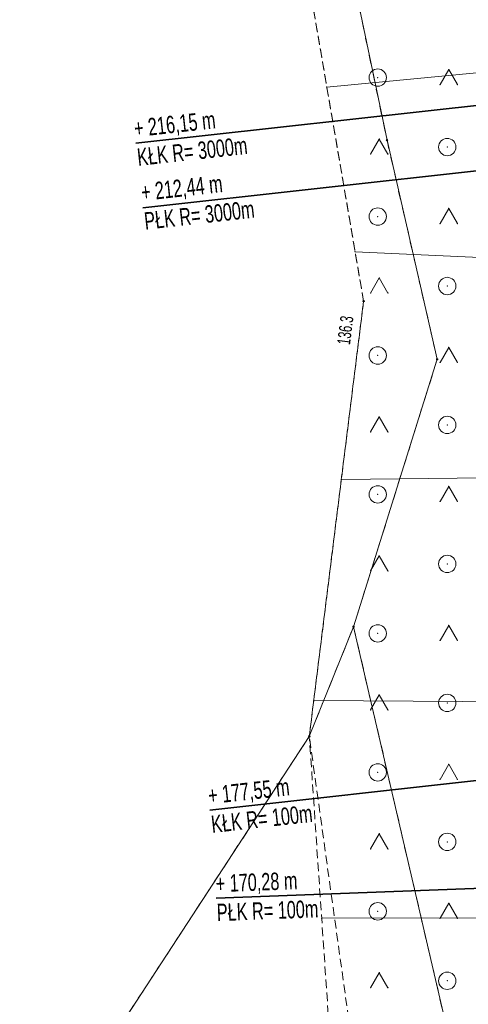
# Model space of a CAD drawing. Extents: x 6456700 to 6518119, y 5963420 to 5980059.
# Tile 236 of 256: x 6512426 to 6512452, y 5966518 to 5966575. Entities that reach past the tile are written whole.
import ezdxf
from ezdxf.enums import TextEntityAlignment as Align

# ---------------------------------------------------------------- set-up
doc = ezdxf.new("R2010")
doc.units = 0
doc.header["$MEASUREMENT"] = 0
doc.linetypes.add('L_0_03', pattern=[1, 0.5, -0.5])
doc.linetypes.add('L_0_5A', pattern=[0.75, 0.5, -0.25])
doc.layers.get('0').update_dxf_attribs({"color": 2, "linetype": 'CONTINUOUS', "lineweight": 5})
for name, color, linetype, lineweight in [('000_Inne__niezydentyfikowane_', 7, 'CONTINUOUS', 18), ('18mm Kreska ciągła', 7, 'CONTINUOUS', 18), ('203_punkt_graniczny', 7, 'CONTINUOUS', 18), ('218_kontur_uzytku_gruntowego', 96, 'L_0_03', 18), ('219_dzialka_ewidencyjna', 7, 'CONTINUOUS', 18), ('35mm Ciągła', 7, 'CONTINUOUS', 35), ('9mm Kreska ciągła', 252, 'CONTINUOUS', 9), ('pikieta_naturalna', 7, 'CONTINUOUS', 18), ('pikieta_naturalna_Atr2', 7, 'CONTINUOUS', 18), ('skarpa_nieumocniona', 7, 'CONTINUOUS', 18), ('teren_zalesiony', 7, 'CONTINUOUS', 18)]:
    doc.layers.add(name, color=color, linetype=linetype, lineweight=lineweight)
doc.styles.get("Standard").update_dxf_attribs({"font": 'txt', "width": 0.75})
doc.styles.add('Znaczniki', font='GOTHIC.TTF', dxfattribs={"width": 0.7})

# ---------------------------------------------------------------- blocks, each defined once
blk = doc.blocks.new('mdcp_nowa')
at = {"layer": '203_punkt_graniczny', "linetype": 'Continuous', "lineweight": 18, "true_color": 0x000000}
for points in [[(6495178.61, 5983019.185, 1), (6495178.61, 5983019.275, 1)], [(6495181.5, 5983006.575, 1), (6495181.5, 5983006.665, 1)], [(6495176.68, 5982991.175, 1), (6495176.68, 5982991.265, 1)], [(6495174.13, 5982984.865, 1), (6495174.13, 5982984.955, 1)]]:
    blk.add_hatch(color=18, dxfattribs=at).paths.add_polyline_path(points)
at = {"layer": 'pikieta_naturalna', "linetype": 'Continuous', "lineweight": 18, "true_color": 0x000000}
blk.add_hatch(color=18, dxfattribs=at).paths.add_polyline_path([(6495177.26, 5983009.925, 1), (6495177.26, 5983010.015, 1)])
at = {"layer": '000_Inne__niezydentyfikowane_', "linetype": 'Continuous', "lineweight": 18, "flags": 128}
for points in [[(6495194.4, 5983024.12), (6495175.14, 5983022.29)], [(6495194.53, 5983011.99), (6495176.77, 5983012.81)], [(6495194.28, 5982999.91), (6495175.98, 5982999.69)], [(6495194.44, 5982986.83), (6495174.39, 5982986.97)], [(6495193.03, 5982974.49), (6495174.84, 5982974.44)]]:
    blk.add_lwpolyline(points, dxfattribs=at)
at = {"layer": '000_Inne__niezydentyfikowane_'}
for p in [(6495175.14, 5983022.29), (6495176.77, 5983012.81), (6495175.98, 5982999.69), (6495174.39, 5982986.97), (6495174.84, 5982974.44)]:
    blk.add_point(p, dxfattribs=at)
at = {"layer": '203_punkt_graniczny', "color": 7, "linetype": 'Continuous', "lineweight": 18}
for centre in [(6495178.61, 5983019.23), (6495181.5, 5983006.62), (6495176.68, 5982991.22), (6495174.13, 5982984.91)]:
    blk.add_circle(centre, 0.045, dxfattribs=at)
at = {"layer": '203_punkt_graniczny'}
for p in [(6495178.61, 5983019.23), (6495181.5, 5983006.62), (6495176.68, 5982991.22), (6495174.13, 5982984.91)]:
    blk.add_point(p, dxfattribs=at)
at = {"layer": '218_kontur_uzytku_gruntowego', "lineweight": 18, "flags": 128}
for points in [[(6495152.536, 5983143.537), (6495178.61, 5983019.23)], [(6495178.61, 5983019.23), (6495181.5, 5983006.62)], [(6495181.5, 5983006.62), (6495176.68, 5982991.22)], [(6495174.13, 5982984.91), (6495176.68, 5982991.22)], [(6495176.68, 5982991.22), (6495187.06, 5982946.56)], [(6495157.72, 5982959.78), (6495174.13, 5982984.91)]]:
    blk.add_lwpolyline(points, dxfattribs=at)
at = {"layer": '218_kontur_uzytku_gruntowego'}
for p in [(6495178.61, 5983019.23), (6495178.61, 5983019.23), (6495178.61, 5983019.23), (6495178.61, 5983019.23), (6495181.5, 5983006.62), (6495181.5, 5983006.62), (6495181.5, 5983006.62), (6495181.5, 5983006.62), (6495176.68, 5982991.22), (6495176.68, 5982991.22), (6495176.68, 5982991.22), (6495176.68, 5982991.22), (6495174.13, 5982984.91), (6495174.13, 5982984.91)]:
    blk.add_point(p, dxfattribs=at)
at = {"layer": '219_dzialka_ewidencyjna', "color": 3, "linetype": 'Continuous', "lineweight": 18, "flags": 128}
for points in [[(6495178.61, 5983019.23), (6495152.536, 5983143.537)], [(6495178.61, 5983019.23), (6495181.5, 5983006.62)], [(6495181.5, 5983006.62), (6495176.68, 5982991.22)], [(6495176.68, 5982991.22), (6495174.13, 5982984.91)], [(6495176.68, 5982991.22), (6495187.06, 5982946.56)], [(6495174.13, 5982984.91), (6495157.72, 5982959.78)]]:
    blk.add_lwpolyline(points, dxfattribs=at)
at = {"layer": '219_dzialka_ewidencyjna', "color": 3}
for p in [(6495178.61, 5983019.23), (6495178.61, 5983019.23), (6495181.5, 5983006.62), (6495181.5, 5983006.62), (6495176.68, 5982991.22), (6495176.68, 5982991.22), (6495176.68, 5982991.22), (6495174.13, 5982984.91), (6495174.13, 5982984.91)]:
    blk.add_point(p, dxfattribs=at)
at = {"layer": 'pikieta_naturalna', "color": 7, "linetype": 'Continuous', "lineweight": 18}
blk.add_circle((6495177.26, 5983009.97), 0.045, dxfattribs=at)
at = {"layer": 'pikieta_naturalna'}
blk.add_point((6495177.26, 5983009.97), dxfattribs=at)
at = {"layer": 'skarpa_nieumocniona', "color": 7, "linetype": 'L_0_5A', "lineweight": 18, "flags": 128}
blk.add_lwpolyline([(6495217.65, 5982814.39), (6495212.8, 5982822.34), (6495206.86, 5982825.62), (6495200.7, 5982838.43), (6495195.46, 5982859.44), (6495192.63, 5982871.32), (6495188.85, 5982881.97), (6495183.52, 5982886.94), (6495176.14, 5982900.76), (6495180, 5982904.6), (6495179.15, 5982911.71), (6495175.72, 5982920.63), (6495175.98, 5982930.29), (6495180.63, 5982930.17), (6495180.83, 5982936.86), (6495177.45, 5982936.98), (6495177.48, 5982938.07), (6495176.61, 5982948.59), (6495174.13, 5982984.91), (6495177.26, 5983009.97), (6495168.41, 5983061.47), (6495162.99, 5983082.43), (6495163.97, 5983097.34), (6495159.47, 5983111.58), (6495154.72, 5983137.09), (6495143.3, 5983161.31), (6495133.93, 5983178.05), (6495127.78, 5983190.6), (6495121.74, 5983201), (6495109.97, 5983223.74), (6495115.06, 5983236.61), (6495123.33, 5983219.43), (6495128.48, 5983200.73), (6495134.02, 5983183.5), (6495140.69, 5983170.38), (6495148.28, 5983157.89), (6495159.34, 5983136.7), (6495163.67, 5983127.48), (6495166.42, 5983114.5), (6495172.48, 5983096.4), (6495178.19, 5983089.73), (6495183.17, 5983077.08), (6495185.12, 5983067.8), (6495189.14, 5983049.6), (6495193.24, 5983036.29), (6495194.86, 5983019.23), (6495194.22, 5983005.35), (6495194.46, 5982985.14), (6495193.02, 5982977.78), (6495193.03, 5982974.24), (6495193.09, 5982968.66), (6495193.64, 5982959.29), (6495195.49, 5982946.34), (6495195.53, 5982929.96), (6495198.39, 5982919.26), (6495200.73, 5982901.53), (6495201.7, 5982891.53), (6495206.08, 5982861.3), (6495209.07, 5982851.75), (6495212.1, 5982842.39), (6495218.5, 5982823.84), (6495223.38, 5982810.9), (6495221.36, 5982809.09)], close=True, dxfattribs=at)
at = {"layer": 'skarpa_nieumocniona'}
for p in [(6495177.26, 5983009.97), (6495177.26, 5983009.97), (6495174.13, 5982984.91), (6495174.13, 5982984.91)]:
    blk.add_point(p, dxfattribs=at)
at = {"layer": 'teren_zalesiony', "color": 7, "linetype": 'L_0_5A', "lineweight": 18, "flags": 128}
blk.add_lwpolyline([(6495177.26, 5983009.97), (6495168.41, 5983061.47), (6495162.99, 5983082.43), (6495163.97, 5983097.34), (6495172.48, 5983096.4), (6495178.19, 5983089.73), (6495183.17, 5983077.08), (6495185.12, 5983067.8), (6495189.14, 5983049.6), (6495193.24, 5983036.29), (6495194.86, 5983019.23), (6495194.22, 5983005.35), (6495194.46, 5982985.14), (6495193.02, 5982977.78), (6495193.03, 5982974.24), (6495193.09, 5982968.66), (6495193.64, 5982959.29), (6495195.49, 5982946.34), (6495195.53, 5982929.96), (6495198.39, 5982919.26), (6495200.73, 5982901.53), (6495201.7, 5982891.53), (6495206.08, 5982861.3), (6495209.07, 5982851.75), (6495195.46, 5982859.44), (6495192.63, 5982871.32), (6495188.85, 5982881.97), (6495183.52, 5982886.94), (6495176.14, 5982900.76), (6495182.8, 5982899.3), (6495180.63, 5982930.17), (6495180.83, 5982936.86), (6495174.13, 5982984.91)], close=True, dxfattribs=at)
at = {"layer": 'teren_zalesiony', "color": 7, "linetype": 'Continuous', "lineweight": 18, "flags": 128}
for points in [[(6495181.663, 5983022.433), (6495182.163, 5983023.299)], [(6495182.163, 5983023.299), (6495182.663, 5983022.433)], [(6495177.663, 5983018.433), (6495178.163, 5983019.299)], [(6495178.163, 5983019.299), (6495178.663, 5983018.433)], [(6495181.663, 5983014.433), (6495182.163, 5983015.299)], [(6495182.163, 5983015.299), (6495182.663, 5983014.433)], [(6495177.663, 5983010.433), (6495178.163, 5983011.299)], [(6495178.163, 5983011.299), (6495178.663, 5983010.433)], [(6495181.663, 5983006.433), (6495182.163, 5983007.299)], [(6495182.163, 5983007.299), (6495182.663, 5983006.433)], [(6495177.663, 5983002.433), (6495178.163, 5983003.299)], [(6495178.163, 5983003.299), (6495178.663, 5983002.433)], [(6495181.663, 5982998.433), (6495182.163, 5982999.299)], [(6495182.163, 5982999.299), (6495182.663, 5982998.433)], [(6495177.663, 5982994.433), (6495178.163, 5982995.299)], [(6495178.163, 5982995.299), (6495178.663, 5982994.433)], [(6495181.663, 5982990.433), (6495182.163, 5982991.299)], [(6495182.163, 5982991.299), (6495182.663, 5982990.433)], [(6495177.663, 5982986.433), (6495178.163, 5982987.299)], [(6495178.163, 5982987.299), (6495178.663, 5982986.433)], [(6495181.663, 5982982.433), (6495182.163, 5982983.299)], [(6495182.163, 5982983.299), (6495182.663, 5982982.433)], [(6495177.663, 5982978.433), (6495178.163, 5982979.299)], [(6495178.163, 5982979.299), (6495178.663, 5982978.433)], [(6495181.663, 5982974.433), (6495182.163, 5982975.299)], [(6495182.163, 5982975.299), (6495182.663, 5982974.433)], [(6495177.663, 5982970.433), (6495178.163, 5982971.299)], [(6495178.163, 5982971.299), (6495178.663, 5982970.433)]]:
    blk.add_lwpolyline(points, dxfattribs=at)
at = {"layer": 'teren_zalesiony', "color": 7, "linetype": 'Continuous', "lineweight": 18}
for centre in [(6495178.076, 5983022.836), (6495182.076, 5983018.836), (6495178.076, 5983014.836), (6495182.076, 5983010.836), (6495178.076, 5983006.836), (6495182.076, 5983002.836), (6495178.076, 5982998.836), (6495182.076, 5982994.836), (6495178.076, 5982990.836), (6495182.076, 5982986.836), (6495178.076, 5982982.836), (6495182.076, 5982978.836), (6495178.076, 5982974.836), (6495182.076, 5982970.836)]:
    blk.add_circle(centre, 0.5, dxfattribs=at)
at = {"layer": 'teren_zalesiony'}
for p in [(6495182.163, 5983023.299), (6495182.163, 5983023.299), (6495178.076, 5983022.836), (6495181.663, 5983022.433), (6495182.663, 5983022.433), (6495178.163, 5983019.299), (6495178.163, 5983019.299), (6495177.663, 5983018.433), (6495178.663, 5983018.433), (6495182.076, 5983018.836), (6495182.163, 5983015.299), (6495182.163, 5983015.299), (6495178.076, 5983014.836), (6495181.663, 5983014.433), (6495182.663, 5983014.433), (6495178.163, 5983011.299), (6495178.163, 5983011.299), (6495182.076, 5983010.836), (6495177.26, 5983009.97), (6495177.663, 5983010.433), (6495178.663, 5983010.433), (6495182.163, 5983007.299), (6495182.163, 5983007.299), (6495178.076, 5983006.836), (6495181.663, 5983006.433), (6495182.663, 5983006.433), (6495178.163, 5983003.299), (6495178.163, 5983003.299), (6495182.076, 5983002.836), (6495177.663, 5983002.433), (6495178.663, 5983002.433), (6495182.163, 5982999.299), (6495182.163, 5982999.299), (6495178.076, 5982998.836), (6495181.663, 5982998.433), (6495182.663, 5982998.433), (6495178.163, 5982995.299), (6495178.163, 5982995.299), (6495182.076, 5982994.836), (6495177.663, 5982994.433), (6495178.663, 5982994.433), (6495182.163, 5982991.299), (6495182.163, 5982991.299), (6495178.076, 5982990.836), (6495181.663, 5982990.433), (6495182.663, 5982990.433), (6495178.163, 5982987.299), (6495178.163, 5982987.299), (6495182.076, 5982986.836), (6495177.663, 5982986.433), (6495178.663, 5982986.433), (6495174.13, 5982984.91), (6495182.163, 5982983.299), (6495182.163, 5982983.299), (6495178.076, 5982982.836), (6495181.663, 5982982.433), (6495182.663, 5982982.433), (6495178.163, 5982979.299), (6495178.163, 5982979.299), (6495182.076, 5982978.836), (6495177.663, 5982978.433), (6495178.663, 5982978.433), (6495178.076, 5982974.836), (6495182.163, 5982975.299), (6495182.163, 5982975.299), (6495181.663, 5982974.433), (6495182.663, 5982974.433), (6495178.163, 5982971.299), (6495178.163, 5982971.299), (6495182.076, 5982970.836), (6495177.663, 5982970.433), (6495178.663, 5982970.433)]:
    blk.add_point(p, dxfattribs=at)
at = {"layer": 'pikieta_naturalna_Atr2', "color": 7, "lineweight": 15, "width": 0.66}
blk.add_text('136.3', height=0.75, rotation=82.9, dxfattribs=at).set_placement((6495175.73, 5983007.51), align=Align.TOP_LEFT)

msp = doc.modelspace()

# ---------------------------------------------------------------- block references
at = {"linetype": 'ByBlock'}
msp.add_blockref('mdcp_nowa', (17268.786, -16450.998), dxfattribs=at)

# ---------------------------------------------------------------- next in the draw order: hatches: boundary and pattern name
at = {"layer": '9mm Kreska ciągła'}
h = msp.add_hatch(dxfattribs=at)
h.set_pattern_fill('SAND_AND_LIME', color=4, scale=0.1)
h.set_pattern_definition([(37.5, (6512162.38958, 5966557.36103), (-0.006803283, 0.208096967), [0, -0.16416, 0, -0.1836, 0, -0.1755]), (7.5, (6512162.38958, 5966557.36103), (0.191135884, 0.304791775), [0, -0.08856, 0, -0.14796, 0, -0.0567]), (327.5, (6512162.25674, 5966557.36103), (0.33632732, 0.000611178), [0, -0.054, 0, -0.1944, 0, -0.2538]), (317.5, (6512162.25674, 5966557.36103), (0.324661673, 0.09478896), [0, -0.027, 0, -0.12744, 0, -0.1458])])
edge = h.paths.add_edge_path()
edge.add_arc((6512516.367, 5967810.283), 3, 311.5869, 347.3062, ccw=False)
edge.add_arc((6512523.503, 5967802.242), 7.75, 131.5869, 180.7804)
edge.add_line((6512515.753, 5967802.137), (6512515.839, 5967795.832))
edge.add_arc((6512568.134, 5967796.544), 52.3, 180.7804, 202.2888)
edge.add_line((6512519.742, 5967776.708), (6512533.586, 5967742.935))
edge.add_arc((6512443.186, 5967705.88), 97.7, 19.24547, 22.28878, ccw=False)
edge.add_line((6512535.426, 5967738.083), (6512551.885, 5967690.939))
edge.add_arc((6512459.645, 5967658.735), 97.7, 10.33082, 19.24547, ccw=False)
edge.add_line((6512555.761, 5967676.256), (6512567.725, 5967610.623))
edge.add_arc((6512717.556, 5967637.935), 152.3, 190.33082, 193.90778)
edge.add_line((6512569.721, 5967601.328), (6512572.468, 5967590.235))
edge.add_arc((6512477.632, 5967566.752), 97.7, 359.59588, 373.90778, ccw=False)
edge.add_line((6512575.33, 5967566.063), (6512575.106, 5967534.367))
edge.add_arc((6512497.408, 5967534.915), 77.7, 343.87223, 359.59588, ccw=False)
edge.add_line((6512572.05, 5967513.331), (6512569.54, 5967504.651))
edge.add_arc((6512475.685, 5967531.79), 97.7, 339.08524, 343.87223, ccw=False)
edge.add_line((6512566.948, 5967496.914), (6512545.985, 5967442.059))
edge.add_arc((6512524.78, 5967450.162), 22.7, 313.2875, 339.0852, ccw=False)
edge.add_line((6512540.345, 5967433.638), (6512504.063, 5967399.463))
edge.add_line((6512504.063, 5967399.463), (6512490.766, 5967386.938))
edge.add_arc((6512149.514, 5967749.225), 497.7, 309.16671, 313.28749, ccw=False)
edge.add_line((6512463.851, 5967363.353), (6512423.112, 5967330.167))
edge.add_arc((6512437.196, 5967312.877), 22.3, 129.1667, 169.6812)
edge.add_line((6512415.257, 5967316.872), (6512407.758, 5967275.686))
edge.add_arc((6511918.108, 5967364.836), 497.7, 347.25294, 349.68124, ccw=False)
edge.add_line((6512403.541, 5967255.02), (6512392.372, 5967205.646))
edge.add_arc((6512443.383, 5967194.106), 52.3, 167.2529, 172.4126)
edge.add_line((6512391.541, 5967201.011), (6512377.704, 5967097.137))
edge.add_arc((6512429.546, 5967090.232), 52.3, 172.4126, 183.9445)
edge.add_line((6512377.37, 5967086.634), (6512388.786, 5966921.07))
edge.add_arc((6510894.634, 5966818.042), 1497.7, 3.606413, 3.944541, ccw=False)
edge.add_line((6512389.368, 5966912.251), (6512395.777, 5966810.575))
edge.add_arc((6510402.033, 5966684.915), 1997.7, 2.742456, 3.606413, ccw=False)
edge.add_line((6512397.445, 5966780.498), (6512399.171, 5966744.457))
edge.add_arc((6512436.429, 5966746.242), 37.3, 182.7425, 206.0885)
edge.add_line((6512402.929, 5966729.839), (6512452.864, 5966627.857))
edge.add_arc((6512432.477, 5966617.874), 22.7, 6.2671, 26.0885, ccw=False)
edge.add_line((6512455.041, 5966620.352), (6512460.451, 5966571.093))
edge.add_arc((6515444.811, 5966898.838), 3002.303, 186.267142, 186.338012)
edge.add_line((6512460.859, 5966567.402), (6512461.669, 5966560.109))
edge.add_line((6512461.669, 5966560.109), (6512460.465, 5966557.361))
edge.add_line((6512460.465, 5966557.361), (6512465.434, 5966557.916))
edge.add_line((6512465.434, 5966557.916), (6512464.337, 5966567.789))
edge.add_arc((6515444.811, 5966898.838), 2998.803, 186.267142, 186.338012, ccw=False)
edge.add_line((6512463.93, 5966571.475), (6512458.52, 5966620.734))
edge.add_arc((6512432.477, 5966617.874), 26.2, 6.2671, 26.0885)
edge.add_line((6512456.008, 5966629.396), (6512406.072, 5966731.378))
edge.add_arc((6512436.429, 5966746.242), 33.8, 182.7425, 206.0885, ccw=False)
edge.add_line((6512402.667, 5966744.625), (6512400.941, 5966780.666))
edge.add_arc((6510402.033, 5966684.915), 2001.2, 2.742456, 3.606413)
edge.add_line((6512399.27, 5966810.795), (6512392.862, 5966912.471))
edge.add_arc((6510894.634, 5966818.042), 1501.2, 3.606413, 3.944541)
edge.add_line((6512392.278, 5966921.311), (6512380.862, 5967086.875))
edge.add_arc((6512429.546, 5967090.232), 48.8, 172.4126, 183.9445, ccw=False)
edge.add_line((6512381.174, 5967096.675), (6512395.01, 5967200.549))
edge.add_arc((6512443.383, 5967194.106), 48.8, 167.2529, 172.4126, ccw=False)
edge.add_line((6512395.786, 5967204.873), (6512406.955, 5967254.247))
edge.add_arc((6511918.108, 5967364.836), 501.2, 347.25294, 349.68124)
edge.add_line((6512411.202, 5967275.059), (6512418.7, 5967316.245))
edge.add_arc((6512437.196, 5967312.877), 18.8, 129.1667, 169.6812, ccw=False)
edge.add_line((6512425.323, 5967327.453), (6512466.061, 5967360.639))
edge.add_arc((6512149.514, 5967749.225), 501.2, 309.16671, 313.28749)
edge.add_line((6512493.166, 5967384.391), (6512506.462, 5967396.915))
edge.add_line((6512506.462, 5967396.915), (6512542.744, 5967431.09))
edge.add_arc((6512524.78, 5967450.162), 26.2, 313.2875, 339.0852)
edge.add_line((6512549.254, 5967440.809), (6512570.217, 5967495.664))
edge.add_arc((6512475.685, 5967531.79), 101.2, 339.08524, 343.87223)
edge.add_line((6512572.902, 5967503.679), (6512575.412, 5967512.359))
edge.add_arc((6512497.408, 5967534.915), 81.2, 343.87223, 359.59588)
edge.add_line((6512578.606, 5967534.342), (6512578.829, 5967566.038))
edge.add_arc((6512477.632, 5967566.752), 101.2, 359.59588, 373.90778)
edge.add_line((6512575.865, 5967591.076), (6512573.118, 5967602.169))
edge.add_arc((6512717.556, 5967637.935), 148.8, 190.33082, 193.90778, ccw=False)
edge.add_line((6512571.168, 5967611.25), (6512559.204, 5967676.884))
edge.add_arc((6512459.645, 5967658.735), 101.2, 10.33082, 19.24547)
edge.add_line((6512555.189, 5967692.092), (6512538.73, 5967739.237))
edge.add_arc((6512443.186, 5967705.88), 101.2, 19.24547, 22.28878)
edge.add_line((6512536.824, 5967744.262), (6512522.98, 5967778.036))
edge.add_arc((6512568.134, 5967796.544), 48.8, 180.7804, 202.2888, ccw=False)
edge.add_line((6512519.339, 5967795.88), (6512519.305, 5967798.372))
edge.add_arc((6512522.305, 5967798.413), 3, 27.7369, 180.7804, ccw=False)
edge.add_line((6512524.96, 5967799.809), (6512519.294, 5967809.624))

# ---------------------------------------------------------------- next in the draw order: linework, layer by layer
at = {"layer": '35mm Ciągła'}
for p, q in [((6512462.737, 5966571.344), (6512432.916, 5966568.069)), ((6512463.144, 5966567.656), (6512433.328, 5966564.344)), ((6512466.996, 5966532.976), (6512437.18, 5966529.664)), ((6512467.535, 5966525.736), (6512437.557, 5966524.596))]:
    msp.add_line(p, q, dxfattribs=at)

# ---------------------------------------------------------------- next in the draw order: texts
at = {"layer": '18mm Kreska ciągła', "char_height": 1, "attachment_point": 4, "style": 'Znaczniki'}
for s, insert, rotation in [('+ 216,15 m\\PKŁK R= 3000m', (6512432.916, 5966568.069), 6.2671), ('+ 212,44 m\\PPŁK R= 3000m', (6512433.322, 5966564.394), 6.338), ('+ 177,55 m\\PKŁK R= 100m', (6512437.18, 5966529.664), 6.338), ('+ 170,28 m\\PPŁK R= 100m', (6512437.557, 5966524.596), 2.177)]:
    msp.add_mtext(s, dxfattribs=dict(at, insert=insert, rotation=rotation))

doc.saveas('drawing.dxf')
